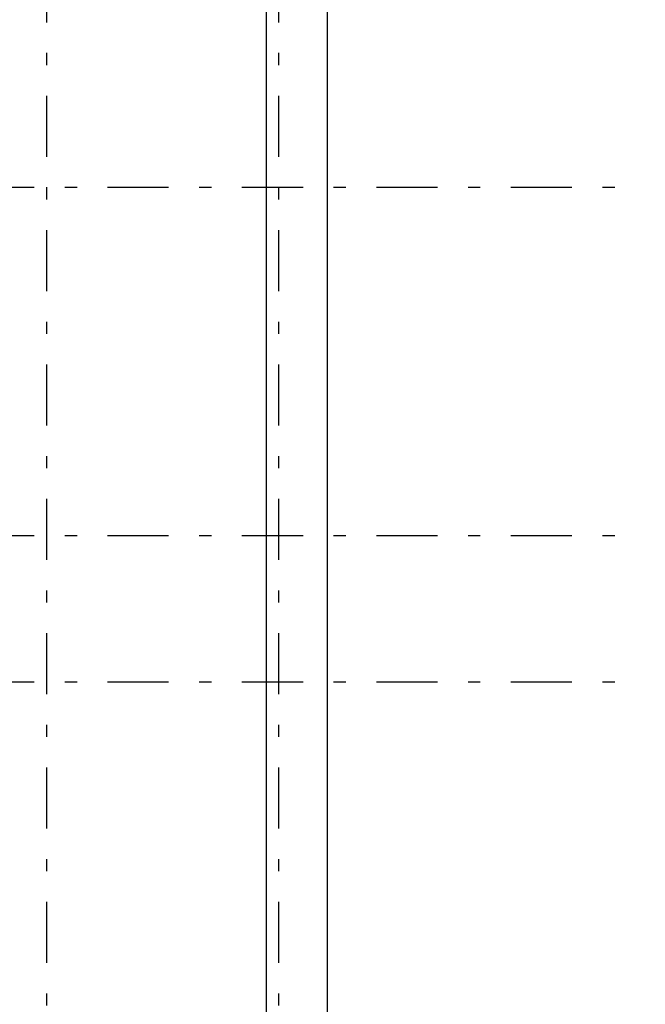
# Model space of a CAD drawing. Extents: x 2 to 87, y -108 to 11.
# Tile 109 of 210: x 47.51 to 52.63, y -89.55 to -81.49. Entities that reach past the tile are written whole.
import ezdxf

# ---------------------------------------------------------------- set-up
doc = ezdxf.new("R2010")
doc.units = 0
doc.header["$MEASUREMENT"] = 0
doc.linetypes.add('DASHDOT', pattern=[1, 0.5, -0.25, 0, -0.25])
doc.layers.add('2', color=7, linetype='CONTINUOUS')
doc.layers.add('5', color=7, linetype='CONTINUOUS')

msp = doc.modelspace()

# ---------------------------------------------------------------- linework, layer by layer
at = {"layer": '2', "color": 62, "linetype": 'Continuous'}
for p, q in [((50.0276, -91.1699), (50.0276, -9.9075)), ((49.5276, -90.6961), (49.5276, -75.4075))]:
    msp.add_line(p, q, dxfattribs=at)
at = {"layer": '5', "color": 7, "linetype": 'DASHDOT'}
for p, q in [((47.7276, -7.3075), (47.7276, -96.5075)), ((49.6276, -7.3075), (49.6276, -96.5075)), ((7.5276, -82.8575), (52.6276, -82.8575)), ((7.5276, -85.7075), (52.6276, -85.7075)), ((7.5276, -86.9075), (52.6276, -86.9075))]:
    msp.add_line(p, q, dxfattribs=at)

doc.saveas('drawing.dxf')
